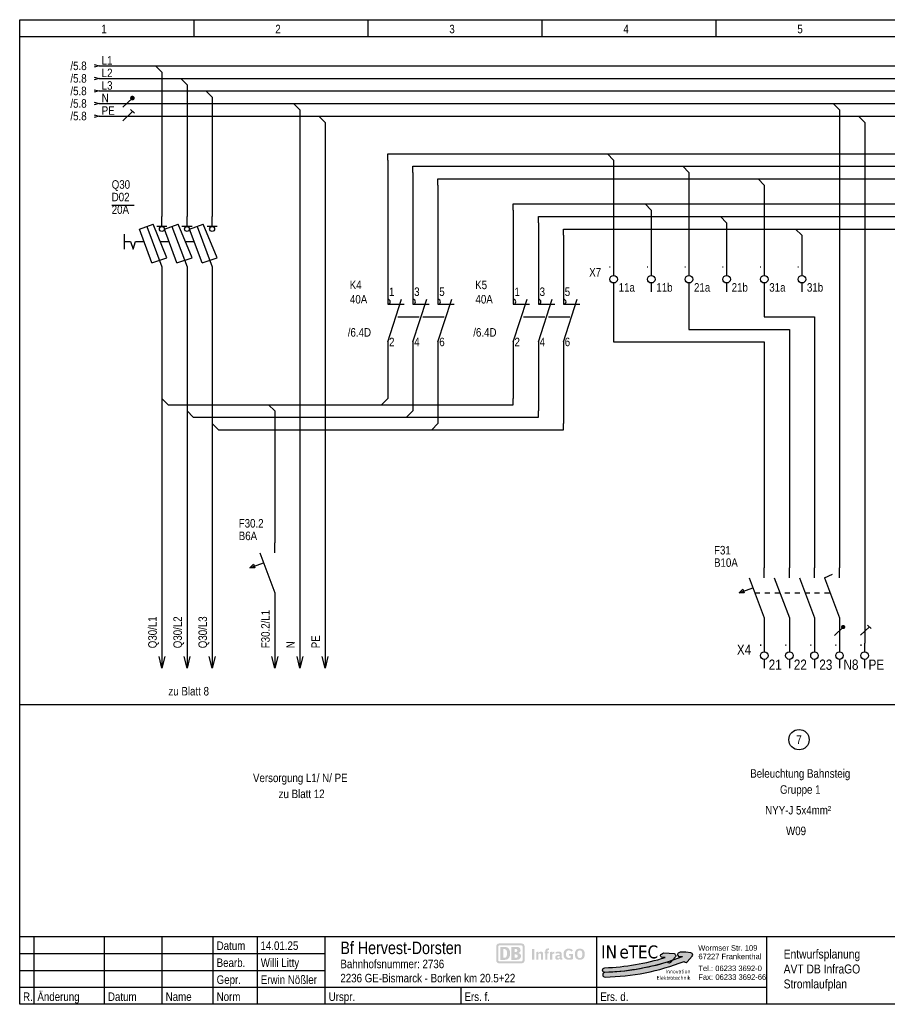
# Model space of a CAD drawing. Header units: millimetres. Extents: x 0 to 4233, y 0 to 198.
# Tile 8 of 18: x 1977 to 2151, y 0 to 198. Entities that reach past the tile are written whole.
import ezdxf
from ezdxf.enums import TextEntityAlignment as Align

# ---------------------------------------------------------------- set-up
doc = ezdxf.new("R2010")
doc.units = ezdxf.units.MM
for name, pattern in [('LONGDASH', [1.6, 1.2, -0.4]), ('Solid', [0]), ('Strich', [4, 3, -1]), ('Strich 2', [2, 1, -1])]:
    doc.linetypes.add(name, pattern=pattern)
for name, color, linetype in [('Elektro_neu_Text', 7, 'Continuous'), ('EPLGRAFIC', 7, 'Continuous'), ('EPLPLOTFRAME', 7, 'Continuous'), ('LAYER-01', 7, 'Continuous'), ('XYYY_00004---_Plankopf', 7, 'Continuous')]:
    doc.layers.add(name, color=color, linetype=linetype)
doc.layers.add('Standard', color=7, linetype='Continuous', true_color=0x000000)
doc.styles.add('AN', font='ARIALN.TTF')
doc.styles.add('Logo', font='tahoma.ttf')
doc.styles.add('Logo-fett', font='tahomabd.ttf')

# ---------------------------------------------------------------- blocks, each defined once
blk = doc.blocks.new('Logo Inetec')
for color, points in [(90, [(43.67, 12.55, 0.344615), (43.74, 13.78), (43.52, 14.09, 0.217244), (42.81, 14.52), (39.7, 14.86), (36.18, 14.99), (34.94, 14.24, 0.444088), (34.66, 12.78), (35.03, 12.29), (37.28, 12.18, -0.342215), (37.37, 12.1, -0.063568), (-0.16, 5.73, 0.983458), (-0.06, 2.84, 0.065458), (38.52, 9.23), (39.19, 8.78, 0.373877), (40.5, 8.96)]), (170, [(54.12, 12.99, 0.344615), (54.21, 14.22), (54, 14.53, 0.217244), (53.29, 14.97), (50.19, 15.35), (46.67, 15.53), (45.41, 14.78, 0.444088), (45.11, 13.33), (45.48, 12.84), (47.73, 12.7, -0.397051), (47.82, 12.6, -0.087945), (-0.06, 2.9, 0.983458), (0.01, 0, 0.089874), (48.96, 9.71), (49.6, 9.28, 0.373877), (50.9, 9.44)])]:
    blk.add_hatch(color=color).paths.add_polyline_path(points)
at = {"color": 90}
blk.add_lwpolyline([(37.38, 12.09, 0.397051), (37.28, 12.18), (35.03, 12.29), (34.66, 12.78, -0.444088), (34.94, 14.24), (36.18, 14.99), (39.7, 14.86), (42.81, 14.52, -0.217244), (43.52, 14.09), (43.74, 13.78, -0.344615), (43.67, 12.55), (40.5, 8.96, -0.373877), (39.19, 8.78), (38.52, 9.23, -0.065458), (-0.06, 2.84, -0.983458), (-0.16, 5.73, 0.063568), (37.37, 12.1)], format="xyb", dxfattribs=at)
at = {"color": 170}
blk.add_lwpolyline([(47.82, 12.6, -0.087945), (-0.06, 2.9, 0.983458), (0.01, 0, 0.089874), (48.96, 9.71), (49.6, 9.28, 0.373877), (50.9, 9.44), (54.12, 12.99, 0.344615), (54.21, 14.22), (54, 14.53, 0.217244), (53.29, 14.97), (50.19, 15.35), (46.67, 15.53), (45.41, 14.78, 0.444088), (45.11, 13.33), (45.48, 12.84), (47.73, 12.7, -0.397051)], format="xyb", close=True, dxfattribs=at)
at = {"style": 'Logo'}
for s, p in [('IN', (-2.42, 11.6)), ('TEC', (14.64, 11.6))]:
    blk.add_text(s, height=8, dxfattribs=at).set_placement(p)
at = {"lineweight": 0, "style": 'AN', "width": 1.1}
for s, p in [('Wormser Str. 109', (57.77, 16.36)), ('67227 Frankenthal', (57.9, 11.09)), ('Tel.:', (57.84, 3.71)), ('06233 3692-0', (68.34, 3.71)), ('Fax:', (57.79, -1.72)), ('06233 3692-66', (68.42, -1.72))]:
    blk.add_text(s, height=3.4, dxfattribs=at).set_placement(p)
at = {"color": 20, "style": 'Logo'}
blk.add_text('e', height=8, dxfattribs=at).set_placement((8.93, 11.6))
at = {"style": 'Logo-fett'}
for s, p in [('Elektrotechnik', (52.94, -1.64)), ('Elektrotechnik', (52.94, -1.64)), ('Innovation', (52.94, 2.27)), ('Innovation', (52.94, 2.27))]:
    blk.add_text(s, height=2.36, dxfattribs=at).set_placement(p, align=Align.RIGHT)

msp = doc.modelspace()

# ---------------------------------------------------------------- hatches: boundary and pattern name
at = {"layer": 'XYYY_00004---_Plankopf'}
h = msp.add_hatch(color=10, dxfattribs=at)
edge = h.paths.add_edge_path()
edge.add_spline(control_points=[(2077.61, 12.21), (2077.61, 12.21), (2073.07, 12.21), (2073.07, 12.21), (2072.75, 12.21), (2072.49, 11.96), (2072.49, 11.64), (2072.49, 11.64), (2072.49, 8.8), (2072.49, 8.8), (2072.49, 8.49), (2072.75, 8.23), (2073.07, 8.23), (2073.07, 8.23), (2077.61, 8.23), (2077.61, 8.23), (2077.92, 8.23), (2078.18, 8.49), (2078.18, 8.8), (2078.18, 8.8), (2078.18, 11.64), (2078.18, 11.64), (2078.18, 11.96), (2077.92, 12.21), (2077.61, 12.21)], knot_values=[0, 0, 0, 0, 1, 1, 1, 2, 2, 2, 3, 3, 3, 4, 4, 4, 5, 5, 5, 6, 6, 6, 7, 7, 7, 8, 8, 8, 8], degree=3, periodic=0)
edge = h.paths.add_edge_path(flags=17)
edge.add_spline(control_points=[(2077.76, 8.8), (2077.76, 8.71), (2077.7, 8.64), (2077.61, 8.64), (2077.61, 8.64), (2073.07, 8.64), (2073.07, 8.64), (2072.98, 8.64), (2072.91, 8.71), (2072.91, 8.8), (2072.91, 8.8), (2072.91, 11.64), (2072.91, 11.64), (2072.91, 11.73), (2072.98, 11.81), (2073.07, 11.81), (2073.07, 11.81), (2077.61, 11.81), (2077.61, 11.81), (2077.7, 11.81), (2077.76, 11.73), (2077.76, 11.64), (2077.76, 11.64), (2077.76, 8.8), (2077.76, 8.8)], knot_values=[0, 0, 0, 0, 1, 1, 1, 2, 2, 2, 3, 3, 3, 4, 4, 4, 5, 5, 5, 6, 6, 6, 7, 7, 7, 8, 8, 8, 8], degree=3, periodic=0)
edge = h.paths.add_edge_path(flags=16)
edge.add_spline(control_points=[(2074.23, 8.92), (2074.23, 8.92), (2073.28, 8.92), (2073.28, 8.92), (2073.28, 8.92), (2073.28, 11.52), (2073.28, 11.52), (2073.28, 11.52), (2074.23, 11.52), (2074.23, 11.52), (2074.91, 11.52), (2075.27, 11.1), (2075.27, 10.23), (2075.27, 9.48), (2075.03, 8.93), (2074.23, 8.92)], knot_values=[0, 0, 0, 0, 1, 1, 1, 2, 2, 2, 3, 3, 3, 4, 4, 4, 5, 5, 5, 5], degree=3, periodic=0)
edge = h.paths.add_edge_path(flags=0)
edge.add_spline(control_points=[(2074.65, 10.18), (2074.65, 10.7), (2074.59, 11.11), (2074.03, 11.11), (2074.03, 11.11), (2073.9, 11.11), (2073.9, 11.11), (2073.9, 11.11), (2073.9, 9.34), (2073.9, 9.34), (2073.9, 9.34), (2074.12, 9.34), (2074.12, 9.34), (2074.46, 9.34), (2074.65, 9.61), (2074.65, 10.18)], knot_values=[0, 0, 0, 0, 1, 1, 1, 2, 2, 2, 3, 3, 3, 4, 4, 4, 5, 5, 5, 5], degree=3, periodic=0)
edge = h.paths.add_edge_path(flags=16)
edge.add_spline(control_points=[(2076.55, 8.92), (2076.55, 8.92), (2075.54, 8.92), (2075.54, 8.92), (2075.54, 8.92), (2075.54, 11.52), (2075.54, 11.52), (2075.54, 11.52), (2076.6, 11.52), (2076.6, 11.52), (2077.1, 11.52), (2077.37, 11.32), (2077.37, 10.83), (2077.37, 10.58), (2077.16, 10.4), (2076.93, 10.28), (2077.25, 10.19), (2077.47, 10), (2077.47, 9.67), (2077.47, 9.14), (2077.02, 8.92), (2076.55, 8.92)], knot_values=[0, 0, 0, 0, 1, 1, 1, 2, 2, 2, 3, 3, 3, 4, 4, 4, 5, 5, 5, 6, 6, 6, 7, 7, 7, 7], degree=3, periodic=0)
edge = h.paths.add_edge_path(flags=0)
edge.add_spline(control_points=[(2076.16, 10.49), (2076.16, 10.49), (2076.38, 10.49), (2076.38, 10.49), (2076.58, 10.49), (2076.73, 10.58), (2076.73, 10.81), (2076.73, 11.05), (2076.54, 11.12), (2076.34, 11.12), (2076.34, 11.12), (2076.16, 11.12), (2076.16, 11.12), (2076.16, 11.12), (2076.16, 10.49), (2076.16, 10.49)], knot_values=[0, 0, 0, 0, 1, 1, 1, 2, 2, 2, 3, 3, 3, 4, 4, 4, 5, 5, 5, 5], degree=3, periodic=0)
edge = h.paths.add_edge_path(flags=0)
edge.add_spline(control_points=[(2076.81, 9.69), (2076.81, 9.95), (2076.64, 10.01), (2076.39, 10.01), (2076.39, 10.01), (2076.16, 10.01), (2076.16, 10.01), (2076.16, 10.01), (2076.16, 9.34), (2076.16, 9.34), (2076.16, 9.34), (2076.39, 9.34), (2076.39, 9.34), (2076.61, 9.34), (2076.81, 9.41), (2076.81, 9.69)], knot_values=[0, 0, 0, 0, 1, 1, 1, 2, 2, 2, 3, 3, 3, 4, 4, 4, 5, 5, 5, 5], degree=3, periodic=0)
h = msp.add_hatch(color=256, dxfattribs=at)
h.dxf.hatch_style = 1
h.paths.add_polyline_path([(2090.19, 10.52), (2090.17, 10.6), (2090.14, 10.67), (2090.1, 10.74), (2090.07, 10.79), (2090.03, 10.84), (2089.99, 10.89), (2089.95, 10.93), (2089.91, 10.97), (2089.89, 10.98), (2089.86, 11), (2089.81, 11.03), (2089.76, 11.06), (2089.71, 11.09), (2089.65, 11.11), (2089.59, 11.13), (2089.53, 11.14), (2089.47, 11.16), (2089.4, 11.16), (2089.34, 11.17), (2089.27, 11.17), (2089.2, 11.17), (2089.14, 11.16), (2089.08, 11.16), (2089.02, 11.15), (2088.96, 11.13), (2088.9, 11.12), (2088.85, 11.1), (2088.8, 11.08), (2088.75, 11.05), (2088.71, 11.03), (2088.66, 11), (2088.62, 10.96), (2088.58, 10.93), (2088.54, 10.89), (2088.51, 10.85), (2088.47, 10.8), (2088.45, 10.77), (2088.44, 10.75), (2088.43, 10.74), (2088.42, 10.73), (2088.41, 10.7), (2088.41, 10.69), (2088.4, 10.69), (2088.4, 10.68), (2088.4, 10.68), (2088.39, 10.66), (2088.38, 10.64), (2088.37, 10.61), (2088.35, 10.57), (2088.34, 10.54), (2088.34, 10.52), (2088.33, 10.48), (2088.31, 10.44), (2088.3, 10.39), (2088.3, 10.34), (2088.29, 10.31), (2088.29, 10.28), (2088.29, 10.25), (2088.28, 10.23), (2088.28, 10.21), (2088.28, 10.18), (2088.28, 10.16), (2088.28, 10.16), (2088.28, 10.14), (2088.28, 10.12), (2088.28, 10.11), (2088.28, 10.11), (2088.28, 10.1), (2088.28, 10.07), (2088.28, 10.02), (2088.28, 9.97), (2088.28, 9.9), (2088.29, 9.84), (2088.29, 9.81), (2088.3, 9.77), (2088.3, 9.73), (2088.31, 9.71), (2088.31, 9.68), (2088.32, 9.64), (2088.32, 9.63), (2088.34, 9.59), (2088.35, 9.54), (2088.37, 9.5), (2088.39, 9.46), (2088.41, 9.42), (2088.42, 9.4), (2088.42, 9.4), (2088.43, 9.38), (2088.43, 9.37), (2088.46, 9.33), (2088.47, 9.32), (2088.47, 9.31), (2088.49, 9.29), (2088.5, 9.27), (2088.51, 9.26), (2088.53, 9.24), (2088.54, 9.22), (2088.58, 9.19), (2088.63, 9.15), (2088.67, 9.11), (2088.72, 9.08), (2088.77, 9.05), (2088.82, 9.03), (2088.88, 9), (2088.94, 8.99), (2089, 8.97), (2089.06, 8.96), (2089.13, 8.95), (2089.19, 8.94), (2089.26, 8.94), (2089.35, 8.95), (2089.43, 8.95), (2089.51, 8.97), (2089.59, 8.98), (2089.66, 9.01), (2089.73, 9.03), (2089.79, 9.07), (2089.85, 9.1), (2089.91, 9.15), (2089.97, 9.2), (2090.02, 9.26), (2090.07, 9.32), (2090.11, 9.39), (2090.15, 9.46), (2090.18, 9.54), (2090.19, 9.57), (2090.19, 9.59), (2090.2, 9.6), (2090.2, 9.61), (2090.2, 9.62), (2090.22, 9.66), (2090.23, 9.71), (2090.23, 9.74), (2090.23, 9.76), (2090.24, 9.78), (2090.24, 9.81), (2090.25, 9.88), (2090.25, 9.88), (2090.25, 9.88), (2090.25, 9.88), (2090.25, 9.89), (2090.25, 9.89), (2090.25, 9.9), (2090.25, 9.92), (2090.25, 9.93), (2090.25, 9.94), (2090.25, 9.99), (2090.26, 10.06), (2090.25, 10.16), (2090.25, 10.26), (2090.23, 10.35), (2090.22, 10.44)])
h.paths.add_polyline_path([(2088.81, 10.43), (2088.81, 10.45), (2088.81, 10.46), (2088.81, 10.47), (2088.82, 10.48), (2088.82, 10.49), (2088.83, 10.52), (2088.83, 10.52), (2088.83, 10.54), (2088.84, 10.54), (2088.84, 10.56), (2088.84, 10.57), (2088.85, 10.58), (2088.85, 10.59), (2088.86, 10.6), (2088.87, 10.61), (2088.89, 10.64), (2088.9, 10.66), (2088.92, 10.68), (2088.92, 10.69), (2088.94, 10.71), (2088.97, 10.73), (2088.98, 10.74), (2088.99, 10.74), (2089.01, 10.76), (2089.04, 10.77), (2089.07, 10.79), (2089.1, 10.8), (2089.13, 10.8), (2089.16, 10.81), (2089.19, 10.81), (2089.23, 10.82), (2089.27, 10.82), (2089.3, 10.82), (2089.34, 10.81), (2089.37, 10.81), (2089.4, 10.8), (2089.43, 10.8), (2089.46, 10.79), (2089.49, 10.77), (2089.52, 10.76), (2089.54, 10.74), (2089.57, 10.73), (2089.59, 10.71), (2089.6, 10.69), (2089.61, 10.69), (2089.62, 10.68), (2089.63, 10.66), (2089.65, 10.64), (2089.66, 10.61), (2089.67, 10.59), (2089.68, 10.59), (2089.68, 10.58), (2089.69, 10.57), (2089.69, 10.56), (2089.7, 10.54), (2089.7, 10.52), (2089.71, 10.49), (2089.72, 10.48), (2089.72, 10.47), (2089.72, 10.45), (2089.73, 10.43), (2089.73, 10.41), (2089.73, 10.39), (2089.74, 10.37), (2089.74, 10.36), (2089.74, 10.35), (2089.74, 10.31), (2089.75, 10.29), (2089.75, 10.28), (2089.75, 10.26), (2089.75, 10.25), (2089.75, 10.23), (2089.75, 10.22), (2089.75, 10.21), (2089.75, 10.19), (2089.75, 10.18), (2089.75, 10.16), (2089.75, 10.15), (2089.75, 10.14), (2089.75, 10.11), (2089.75, 10.1), (2089.75, 10.09), (2089.75, 10.07), (2089.75, 10.07), (2089.75, 10.05), (2089.75, 10.01), (2089.75, 9.97), (2089.75, 9.94), (2089.75, 9.92), (2089.75, 9.87), (2089.74, 9.83), (2089.74, 9.82), (2089.74, 9.79), (2089.74, 9.75), (2089.73, 9.71), (2089.72, 9.68), (2089.72, 9.65), (2089.71, 9.61), (2089.7, 9.59), (2089.69, 9.56), (2089.68, 9.53), (2089.67, 9.51), (2089.66, 9.49), (2089.64, 9.47), (2089.63, 9.46), (2089.62, 9.44), (2089.62, 9.43), (2089.61, 9.42), (2089.59, 9.41), (2089.57, 9.39), (2089.55, 9.37), (2089.52, 9.36), (2089.5, 9.34), (2089.47, 9.33), (2089.45, 9.32), (2089.42, 9.31), (2089.39, 9.31), (2089.36, 9.3), (2089.33, 9.3), (2089.3, 9.3), (2089.27, 9.3), (2089.23, 9.3), (2089.2, 9.3), (2089.17, 9.3), (2089.14, 9.31), (2089.11, 9.31), (2089.08, 9.32), (2089.06, 9.33), (2089.03, 9.34), (2089.01, 9.36), (2088.99, 9.37), (2088.97, 9.39), (2088.94, 9.41), (2088.92, 9.42), (2088.92, 9.43), (2088.91, 9.44), (2088.9, 9.46), (2088.89, 9.47), (2088.87, 9.49), (2088.86, 9.51), (2088.85, 9.53), (2088.84, 9.56), (2088.83, 9.59), (2088.82, 9.61), (2088.82, 9.65), (2088.81, 9.68), (2088.8, 9.71), (2088.8, 9.75), (2088.79, 9.79), (2088.79, 9.82), (2088.79, 9.83), (2088.78, 9.87), (2088.78, 9.92), (2088.78, 9.94), (2088.78, 9.97), (2088.78, 10.01), (2088.78, 10.05), (2088.78, 10.07), (2088.78, 10.07), (2088.78, 10.09), (2088.78, 10.1), (2088.78, 10.11), (2088.78, 10.14), (2088.78, 10.15), (2088.78, 10.16), (2088.78, 10.18), (2088.78, 10.19), (2088.78, 10.21), (2088.78, 10.22), (2088.78, 10.23), (2088.78, 10.25), (2088.78, 10.26), (2088.79, 10.28), (2088.79, 10.29), (2088.79, 10.31), (2088.79, 10.35), (2088.79, 10.36), (2088.8, 10.37), (2088.8, 10.39), (2088.8, 10.41), (2088.8, 10.42)], flags=16)
h.paths.add_polyline_path([(2087.9, 10.12), (2087.07, 10.12), (2087.07, 9.76), (2087.45, 9.76), (2087.45, 9.34), (2087.38, 9.33), (2087.31, 9.32), (2087.23, 9.31), (2087.15, 9.31), (2087.09, 9.31), (2087.04, 9.31), (2086.99, 9.32), (2086.94, 9.33), (2086.92, 9.33), (2086.89, 9.34), (2086.85, 9.36), (2086.81, 9.37), (2086.77, 9.39), (2086.73, 9.42), (2086.7, 9.44), (2086.67, 9.47), (2086.64, 9.5), (2086.61, 9.54), (2086.59, 9.57), (2086.57, 9.61), (2086.56, 9.65), (2086.54, 9.69), (2086.53, 9.73), (2086.52, 9.78), (2086.52, 9.83), (2086.51, 9.89), (2086.51, 9.94), (2086.5, 10), (2086.5, 10.06), (2086.5, 10.1), (2086.51, 10.22), (2086.52, 10.3), (2086.53, 10.35), (2086.54, 10.41), (2086.55, 10.46), (2086.56, 10.49), (2086.58, 10.54), (2086.59, 10.57), (2086.6, 10.58), (2086.61, 10.59), (2086.62, 10.61), (2086.64, 10.64), (2086.66, 10.66), (2086.68, 10.68), (2086.71, 10.7), (2086.73, 10.72), (2086.76, 10.74), (2086.78, 10.76), (2086.81, 10.77), (2086.84, 10.78), (2086.87, 10.79), (2086.9, 10.8), (2086.94, 10.81), (2086.97, 10.81), (2087, 10.82), (2087.04, 10.82), (2087.08, 10.82), (2087.14, 10.82), (2087.19, 10.81), (2087.25, 10.8), (2087.3, 10.79), (2087.34, 10.77), (2087.39, 10.75), (2087.43, 10.72), (2087.46, 10.69), (2087.48, 10.68), (2087.48, 10.67), (2087.49, 10.67), (2087.51, 10.65), (2087.54, 10.61), (2087.56, 10.57), (2087.57, 10.56), (2087.57, 10.55), (2087.88, 10.81), (2087.84, 10.85), (2087.81, 10.89), (2087.77, 10.93), (2087.73, 10.97), (2087.69, 11), (2087.64, 11.03), (2087.59, 11.06), (2087.54, 11.08), (2087.49, 11.1), (2087.44, 11.12), (2087.38, 11.14), (2087.32, 11.15), (2087.25, 11.16), (2087.19, 11.17), (2087.12, 11.17), (2087.05, 11.17), (2086.98, 11.17), (2086.91, 11.17), (2086.85, 11.16), (2086.78, 11.15), (2086.72, 11.14), (2086.66, 11.12), (2086.61, 11.1), (2086.55, 11.08), (2086.51, 11.06), (2086.47, 11.04), (2086.43, 11.02), (2086.4, 11), (2086.37, 10.97), (2086.33, 10.94), (2086.3, 10.91), (2086.27, 10.89), (2086.27, 10.88), (2086.26, 10.87), (2086.24, 10.86), (2086.24, 10.85), (2086.24, 10.85), (2086.23, 10.83), (2086.22, 10.82), (2086.21, 10.81), (2086.19, 10.79), (2086.18, 10.78), (2086.17, 10.75), (2086.15, 10.73), (2086.14, 10.71), (2086.13, 10.68), (2086.12, 10.68), (2086.12, 10.67), (2086.1, 10.63), (2086.08, 10.59), (2086.07, 10.56), (2086.06, 10.52), (2086.05, 10.48), (2086.04, 10.45), (2086.03, 10.39), (2086.02, 10.35), (2086.02, 10.3), (2086.01, 10.19), (2086, 10.08), (2086, 10.07), (2086.01, 9.89), (2086.02, 9.79), (2086.03, 9.71), (2086.04, 9.63), (2086.06, 9.57), (2086.09, 9.5), (2086.12, 9.44), (2086.15, 9.39), (2086.18, 9.33), (2086.22, 9.28), (2086.26, 9.24), (2086.32, 9.19), (2086.32, 9.18), (2086.33, 9.18), (2086.35, 9.16), (2086.36, 9.16), (2086.36, 9.15), (2086.37, 9.15), (2086.38, 9.14), (2086.38, 9.14), (2086.4, 9.13), (2086.41, 9.12), (2086.43, 9.11), (2086.45, 9.1), (2086.48, 9.08), (2086.52, 9.06), (2086.56, 9.05), (2086.57, 9.04), (2086.6, 9.03), (2086.62, 9.02), (2086.65, 9.01), (2086.69, 9), (2086.71, 9), (2086.73, 8.99), (2086.78, 8.98), (2086.83, 8.97), (2086.88, 8.96), (2086.93, 8.96), (2086.98, 8.95), (2087.03, 8.95), (2087.09, 8.95), (2087.14, 8.95), (2087.24, 8.95), (2087.33, 8.95), (2087.43, 8.97), (2087.53, 8.98), (2087.62, 9), (2087.72, 9.03), (2087.81, 9.06), (2087.9, 9.09)])
h.paths.add_polyline_path([(2085.63, 10.01), (2085.63, 10.08), (2085.63, 10.14), (2085.62, 10.2), (2085.6, 10.25), (2085.58, 10.31), (2085.56, 10.35), (2085.54, 10.39), (2085.51, 10.43), (2085.49, 10.45), (2085.47, 10.47), (2085.44, 10.49), (2085.42, 10.5), (2085.39, 10.52), (2085.37, 10.53), (2085.34, 10.54), (2085.31, 10.55), (2085.27, 10.56), (2085.24, 10.57), (2085.2, 10.58), (2085.16, 10.58), (2085.12, 10.59), (2085.08, 10.59), (2085.04, 10.59), (2085, 10.59), (2084.93, 10.59), (2084.86, 10.59), (2084.79, 10.58), (2084.72, 10.57), (2084.65, 10.55), (2084.59, 10.53), (2084.52, 10.51), (2084.45, 10.49), (2084.45, 10.14), (2084.47, 10.15), (2084.51, 10.16), (2084.54, 10.17), (2084.6, 10.19), (2084.62, 10.19), (2084.64, 10.2), (2084.72, 10.22), (2084.8, 10.23), (2084.87, 10.24), (2084.94, 10.24), (2084.98, 10.24), (2085.01, 10.24), (2085.04, 10.23), (2085.06, 10.23), (2085.09, 10.22), (2085.11, 10.21), (2085.13, 10.2), (2085.14, 10.18), (2085.16, 10.17), (2085.17, 10.15), (2085.18, 10.13), (2085.18, 10.11), (2085.19, 10.08), (2085.19, 10.06), (2085.19, 10.03), (2085.2, 10), (2085.2, 9.93), (2085.16, 9.93), (2085.11, 9.92), (2085.03, 9.92), (2084.95, 9.91), (2084.86, 9.9), (2084.83, 9.9), (2084.81, 9.9), (2084.78, 9.89), (2084.76, 9.89), (2084.74, 9.88), (2084.72, 9.88), (2084.68, 9.87), (2084.64, 9.86), (2084.6, 9.84), (2084.57, 9.83), (2084.54, 9.81), (2084.51, 9.79), (2084.48, 9.77), (2084.46, 9.75), (2084.43, 9.71), (2084.41, 9.68), (2084.39, 9.64), (2084.38, 9.6), (2084.36, 9.56), (2084.36, 9.51), (2084.35, 9.46), (2084.35, 9.41), (2084.35, 9.36), (2084.36, 9.31), (2084.36, 9.27), (2084.37, 9.22), (2084.39, 9.18), (2084.4, 9.15), (2084.42, 9.11), (2084.45, 9.08), (2084.48, 9.05), (2084.51, 9.02), (2084.55, 9), (2084.59, 8.98), (2084.63, 8.97), (2084.68, 8.96), (2084.73, 8.95), (2084.78, 8.95), (2084.81, 8.95), (2084.85, 8.95), (2084.88, 8.96), (2084.91, 8.96), (2084.94, 8.97), (2084.97, 8.98), (2085, 8.99), (2085.02, 9.01), (2085.05, 9.02), (2085.08, 9.04), (2085.1, 9.06), (2085.13, 9.08), (2085.15, 9.11), (2085.17, 9.13), (2085.2, 9.16), (2085.22, 9.19), (2085.23, 9.17), (2085.24, 9.15), (2085.25, 9.13), (2085.26, 9.11), (2085.27, 9.09), (2085.28, 9.07), (2085.29, 9.06), (2085.31, 9.05), (2085.33, 9.03), (2085.36, 9.01), (2085.38, 9), (2085.41, 8.99), (2085.45, 8.98), (2085.48, 8.97), (2085.51, 8.97), (2085.55, 8.97), (2085.58, 8.97), (2085.61, 8.97), (2085.64, 8.97), (2085.67, 8.98), (2085.7, 8.98), (2085.73, 8.99), (2085.75, 9), (2085.78, 9.01), (2085.78, 9.29), (2085.75, 9.29), (2085.73, 9.29), (2085.71, 9.29), (2085.69, 9.29), (2085.67, 9.3), (2085.66, 9.32), (2085.65, 9.33), (2085.64, 9.35), (2085.64, 9.37), (2085.63, 9.4)])
h.paths.add_polyline_path([(2084.78, 9.49), (2084.78, 9.49), (2084.78, 9.5)], flags=0)
h.paths.add_polyline_path([(2085.2, 9.36), (2085.16, 9.34), (2085.13, 9.31), (2085.1, 9.29), (2085.07, 9.27), (2085.04, 9.26), (2085.01, 9.25), (2084.98, 9.25), (2084.95, 9.24), (2084.93, 9.24), (2084.91, 9.25), (2084.89, 9.25), (2084.88, 9.26), (2084.86, 9.26), (2084.85, 9.27), (2084.83, 9.28), (2084.82, 9.29), (2084.81, 9.3), (2084.8, 9.32), (2084.8, 9.34), (2084.79, 9.36), (2084.79, 9.38), (2084.78, 9.4), (2084.78, 9.43), (2084.78, 9.46), (2084.78, 9.49), (2084.78, 9.49), (2084.78, 9.49), (2084.78, 9.49), (2084.78, 9.49), (2084.78, 9.49), (2084.78, 9.51), (2084.79, 9.53), (2084.79, 9.55), (2084.8, 9.57), (2084.81, 9.58), (2084.82, 9.59), (2084.84, 9.6), (2084.85, 9.61), (2084.87, 9.62), (2084.89, 9.63), (2084.91, 9.64), (2084.93, 9.64), (2084.95, 9.64), (2084.99, 9.65), (2085.02, 9.65), (2085.05, 9.66), (2085.06, 9.66), (2085.09, 9.66), (2085.11, 9.66), (2085.15, 9.67), (2085.2, 9.67)], flags=16)
h.paths.add_polyline_path([(2083.73, 10.08), (2083.76, 10.09), (2083.79, 10.1), (2083.81, 10.11), (2083.84, 10.12), (2083.89, 10.13), (2083.91, 10.14), (2083.95, 10.15), (2083.97, 10.15), (2084, 10.16), (2084.03, 10.16), (2084.05, 10.17), (2084.09, 10.17), (2084.11, 10.17), (2084.16, 10.18), (2084.16, 10.58), (2084.13, 10.58), (2084.1, 10.57), (2084.07, 10.56), (2084.04, 10.55), (2084.01, 10.54), (2083.98, 10.52), (2083.95, 10.51), (2083.92, 10.49), (2083.9, 10.47), (2083.88, 10.45), (2083.85, 10.43), (2083.83, 10.4), (2083.8, 10.37), (2083.77, 10.33), (2083.73, 10.29), (2083.73, 10.59), (2083.64, 10.59), (2083.61, 10.57), (2083.58, 10.56), (2083.54, 10.54), (2083.5, 10.53), (2083.48, 10.52), (2083.46, 10.52), (2083.45, 10.52), (2083.44, 10.51), (2083.43, 10.51), (2083.41, 10.51), (2083.35, 10.5), (2083.29, 10.5), (2083.29, 8.99), (2083.73, 8.99)])
h.paths.add_polyline_path([(2083.02, 10.55), (2082.77, 10.55), (2082.77, 10.67), (2082.77, 10.71), (2082.77, 10.74), (2082.78, 10.76), (2082.78, 10.78), (2082.8, 10.82), (2082.81, 10.84), (2082.83, 10.85), (2082.85, 10.87), (2082.86, 10.88), (2082.88, 10.89), (2082.91, 10.89), (2082.93, 10.9), (2082.96, 10.9), (2083.01, 10.89), (2083.05, 10.89), (2083.05, 11.21), (2082.88, 11.21), (2082.82, 11.2), (2082.75, 11.2), (2082.7, 11.19), (2082.64, 11.17), (2082.59, 11.15), (2082.55, 11.12), (2082.51, 11.09), (2082.47, 11.06), (2082.44, 11.02), (2082.41, 10.98), (2082.39, 10.93), (2082.37, 10.87), (2082.35, 10.82), (2082.34, 10.75), (2082.34, 10.71), (2082.34, 10.69), (2082.34, 10.66), (2082.33, 10.62), (2082.33, 10.55), (2082.18, 10.55), (2082.18, 10.24), (2082.33, 10.24), (2082.33, 8.99), (2082.77, 8.99), (2082.77, 10.23), (2083.02, 10.23)])
h.paths.add_polyline_path([(2081.89, 10.24), (2081.88, 10.28), (2081.87, 10.32), (2081.86, 10.36), (2081.84, 10.39), (2081.82, 10.42), (2081.8, 10.46), (2081.76, 10.49), (2081.73, 10.52), (2081.69, 10.54), (2081.65, 10.56), (2081.6, 10.57), (2081.55, 10.58), (2081.53, 10.58), (2081.49, 10.58), (2081.46, 10.58), (2081.42, 10.58), (2081.39, 10.57), (2081.35, 10.57), (2081.32, 10.56), (2081.29, 10.55), (2081.25, 10.53), (2081.22, 10.52), (2081.16, 10.49), (2081.11, 10.45), (2081.06, 10.41), (2081.02, 10.38), (2080.99, 10.35), (2080.96, 10.32), (2080.96, 10.59), (2080.86, 10.59), (2080.85, 10.58), (2080.84, 10.57), (2080.81, 10.56), (2080.79, 10.55), (2080.77, 10.54), (2080.75, 10.53), (2080.73, 10.53), (2080.72, 10.52), (2080.69, 10.52), (2080.68, 10.52), (2080.66, 10.51), (2080.63, 10.51), (2080.58, 10.5), (2080.52, 10.5), (2080.52, 8.99), (2080.96, 8.99), (2080.96, 10.12), (2081, 10.14), (2081.04, 10.16), (2081.07, 10.17), (2081.12, 10.2), (2081.17, 10.21), (2081.22, 10.22), (2081.27, 10.22), (2081.29, 10.22), (2081.31, 10.22), (2081.33, 10.21), (2081.35, 10.21), (2081.37, 10.2), (2081.38, 10.19), (2081.4, 10.18), (2081.41, 10.17), (2081.42, 10.15), (2081.43, 10.14), (2081.44, 10.12), (2081.45, 10.1), (2081.45, 10.08), (2081.46, 10.06), (2081.46, 10.04), (2081.46, 10.01), (2081.46, 8.99), (2081.9, 8.99), (2081.9, 10.11), (2081.9, 10.15), (2081.9, 10.2)])
h.paths.add_polyline_path([(2080.14, 11.13), (2079.66, 11.13), (2079.66, 8.99), (2080.14, 8.99)])

# ---------------------------------------------------------------- linework, layer by layer
at = {"layer": 'Elektro_neu_Text', "color": 10}
msp.add_circle((2133.27, 53.13), 2.04, dxfattribs=at)
at = {"layer": 'EPLPLOTFRAME', "color": 3}
for p, q in [((2011.75, 197.67), (2011.75, 194.27)), ((2046.69, 197.67), (2046.69, 194.27)), ((2081.62, 197.67), (2081.62, 194.27)), ((2116.56, 197.67), (2116.56, 194.27)), ((1976.82, 194.27), (2256.29, 194.27)), ((1976.82, 13.63), (2256.29, 13.63)), ((1979.7, 0), (1979.7, 13.63)), ((1993.86, 0), (1993.86, 13.63)), ((2005.45, 0), (2005.45, 13.63)), ((2015.67, 0), (2015.67, 13.63)), ((2024.54, 0), (2024.54, 13.63)), ((2038.17, 0), (2038.17, 13.63)), ((2092.7, 0), (2092.7, 13.63)), ((2126.78, 0), (2126.78, 13.63)), ((1976.82, 10.22), (2038.17, 10.22)), ((1976.82, 6.82), (2038.17, 6.82)), ((1976.82, 3.41), (2126.78, 3.41)), ((2065.43, 0), (2065.43, 3.41))]:
    msp.add_line(p, q, dxfattribs=at)
msp.add_lwpolyline([(1976.82, 0), (1976.82, 197.67), (2256.29, 197.67), (2256.29, 0), (1976.82, 0)], close=True, dxfattribs=at)
at = {"layer": 'LAYER-01', "color": 10, "linetype": 'Solid'}
for p, q in [((1992.77, 188.4), (2004.11, 188.4)), ((2006.63, 188.4), (2227.07, 188.4)), ((1992.77, 185.88), (2009.15, 185.88)), ((2005.37, 187.14), (2005.37, 158.17)), ((2011.67, 185.88), (2227.07, 185.88)), ((2010.41, 184.62), (2010.41, 158.17)), ((1992.77, 183.36), (2014.19, 183.36)), ((2015.45, 182.1), (2015.45, 158.17)), ((2016.71, 183.36), (2227.07, 183.36)), ((1992.77, 180.84), (2031.82, 180.84)), ((2031.82, 180.84), (2140.15, 180.84)), ((2142.67, 180.84), (2203.13, 180.84)), ((1992.77, 178.32), (2036.86, 178.32)), ((2033.08, 179.58), (2033.08, 67.47)), ((2036.86, 178.32), (2145.19, 178.32)), ((2141.41, 179.58), (2141.41, 87.63)), ((2147.71, 178.32), (2208.17, 178.32)), ((2038.12, 177.06), (2038.12, 67.47)), ((2146.45, 177.06), (2146.45, 72.51)), ((2051.98, 170.76), (2094.8, 170.76)), ((2097.32, 170.76), (2157.79, 170.76)), ((2050.72, 169.5), (2050.72, 143.05)), ((2057.02, 168.24), (2109.92, 168.24)), ((2096.06, 169.5), (2096.06, 148.09)), ((2112.44, 168.24), (2172.9, 168.24)), ((2055.76, 166.98), (2055.76, 143.05)), ((2111.18, 166.98), (2111.18, 148.09)), ((2060.79, 164.46), (2060.79, 143.05)), ((2062.05, 165.72), (2125.04, 165.72)), ((2126.3, 164.46), (2126.3, 148.09)), ((2127.55, 165.72), (2188.02, 165.72)), ((2077.17, 160.69), (2102.36, 160.69)), ((2104.88, 160.69), (2165.34, 160.69)), ((2075.91, 159.43), (2075.91, 143.05)), ((2082.21, 158.17), (2117.48, 158.17)), ((2103.62, 159.43), (2103.62, 148.09)), ((2120, 158.17), (2180.46, 158.17)), ((2080.95, 156.91), (2080.95, 143.05)), ((2118.74, 156.91), (2118.74, 148.09)), ((2085.99, 154.39), (2085.99, 143.05)), ((2087.25, 155.65), (2132.59, 155.65)), ((2133.85, 154.39), (2133.85, 148.09)), ((2135.11, 155.65), (2195.58, 155.65)), ((2005.37, 148.09), (2005.37, 67.47)), ((2010.41, 148.09), (2010.41, 67.47)), ((2015.45, 148.09), (2015.45, 67.47)), ((2096.06, 143.05), (2096.06, 134.23)), ((2111.18, 143.05), (2111.18, 136.75)), ((2126.3, 143.05), (2126.3, 139.27)), ((2052.73, 138.01), (2057.02, 138.01)), ((2057.77, 138.01), (2062.05, 138.01)), ((2077.93, 138.01), (2082.21, 138.01)), ((2082.96, 138.01), (2087.25, 138.01)), ((2127.55, 138.01), (2135.11, 138.01)), ((2136.37, 136.75), (2136.37, 87.63)), ((2112.44, 135.49), (2130.07, 135.49)), ((2050.72, 132.97), (2050.72, 121.64)), ((2055.76, 132.97), (2055.76, 119.12)), ((2060.79, 132.97), (2060.79, 116.6)), ((2075.91, 132.97), (2075.91, 121.64)), ((2080.95, 132.97), (2080.95, 119.12)), ((2085.99, 132.97), (2085.99, 116.6)), ((2097.32, 132.97), (2125.04, 132.97)), ((2131.33, 134.23), (2131.33, 87.63)), ((2126.3, 131.71), (2126.3, 87.63)), ((2006.63, 120.38), (2026.78, 120.38)), ((2026.78, 120.38), (2049.46, 120.38)), ((2028.04, 119.12), (2028.04, 92.67)), ((2051.98, 120.38), (2074.65, 120.38)), ((2011.67, 117.86), (2054.5, 117.86)), ((2057.02, 117.86), (2079.69, 117.86)), ((2016.71, 115.34), (2059.53, 115.34)), ((2062.05, 115.34), (2084.73, 115.34)), ((2028.04, 82.59), (2028.04, 67.47))]:
    msp.add_line(p, q, dxfattribs=at)
at = {"layer": 'LAYER-01', "color": 10}
for p, q in [((1999.45, 181.95), (1997.51, 180.09)), ((1999.47, 181.94), (1997.53, 180.08)), ((1999.45, 179.25), (1997.51, 177.4)), ((1999.47, 179.25), (1997.53, 177.39)), ((1999.06, 179.62), (1999.84, 178.88)), ((1999.08, 179.62), (1999.86, 178.88)), ((2126.3, 85.61), (2126.3, 87.63)), ((2131.33, 85.61), (2131.33, 87.63)), ((2136.37, 85.61), (2136.37, 87.63)), ((2141.4, 85.61), (2141.4, 87.63)), ((2123.27, 85.61), (2126.3, 77.56)), ((2128.31, 85.61), (2131.33, 77.56)), ((2133.35, 85.61), (2136.37, 77.56)), ((2138.38, 85.61), (2139.98, 86.37)), ((2138.38, 85.61), (2141.4, 77.56)), ((2121.26, 82.59), (2124.03, 83.6)), ((2142.14, 75.74), (2140.37, 74.05)), ((2147.39, 75.81), (2145.61, 74.11)), ((2147.03, 76.15), (2147.74, 75.47)), ((2126.3, 72.52), (2126.3, 70.76)), ((2131.33, 72.52), (2131.33, 70.76)), ((2136.37, 72.52), (2136.37, 70.76)), ((2141.4, 72.52), (2141.4, 70.76)), ((2146.44, 72.52), (2146.44, 70.76)), ((2126.3, 69.25), (2126.3, 67.49)), ((2131.33, 69.25), (2131.33, 67.49)), ((2136.37, 69.25), (2136.37, 67.49)), ((2141.4, 69.25), (2141.4, 67.49)), ((2146.44, 69.25), (2146.44, 67.49))]:
    msp.add_line(p, q, dxfattribs=at)
at = {"layer": 'LAYER-01', "color": 10, "linetype": 'Strich 2'}
msp.add_line((2124.41, 82.59), (2139.51, 82.59), dxfattribs=at)
at = {"layer": 'LAYER-01', "color": 0}
msp.add_line((1976.82, 60.22), (2256.29, 60.22), dxfattribs=at)
at = {"layer": 'LAYER-01', "color": 10}
for points, const_width in [([(1999.22, 181.99, 1), (1999.68, 181.9, 1)], 0.461), ([(2141.93, 75.78, 1), (2142.35, 75.7, 1)], 0.421)]:
    msp.add_lwpolyline(points, format="xyb", close=True, dxfattribs=dict(at, const_width=const_width))
for points in [[(2126.3, 98.4), (2126.3, 87.63)], [(2131.33, 98.4), (2131.33, 87.63)], [(2136.37, 98.4), (2136.37, 87.63)], [(2141.4, 98.4), (2141.4, 87.63)], [(2121.26, 82.59), (2122.02, 83.35), (2122.27, 82.59), (2121.26, 82.59)], [(2126.3, 77.56), (2126.3, 72.52)], [(2131.33, 77.56), (2131.33, 72.52)], [(2136.37, 77.56), (2136.37, 72.52)]]:
    msp.add_lwpolyline(points, dxfattribs=at)
at = {"layer": 'LAYER-01', "color": 10, "linetype": 'LONGDASH', "ltscale": 5}
msp.add_lwpolyline([(2141.4, 77.56), (2141.4, 72.52)], dxfattribs=at)
at = {"layer": 'LAYER-01', "color": 10}
for centre in [(2126.3, 70), (2131.33, 70), (2136.37, 70), (2141.4, 70), (2146.44, 70)]:
    msp.add_circle(centre, 0.755, dxfattribs=at)
for start, end in [(169.1227, 349.1227), (349.1227, 169.1227)]:
    msp.add_arc((1999.47, 181.94), 0.23, start, end, dxfattribs=at)
at = {"layer": 'Standard', "color": 10}
for p, q in [((1995.29, 160.43), (1999.83, 160.43)), ((2005.37, 156.15), (2005.37, 158.17)), ((2010.41, 156.15), (2010.41, 158.17)), ((2015.45, 156.15), (2015.45, 158.17)), ((2000.84, 155.65), (2003.61, 156.65)), ((2006.38, 149.85), (2003.61, 156.65)), ((2005.87, 155.65), (2008.65, 156.65)), ((2011.42, 149.85), (2008.65, 156.65)), ((2010.91, 155.65), (2013.68, 156.65)), ((2016.46, 149.85), (2013.68, 156.65)), ((1997.81, 154.64), (1997.81, 151.62)), ((2003.36, 148.85), (2000.84, 155.65)), ((2002.35, 156.15), (2005.37, 148.09)), ((2006.38, 156.15), (2004.36, 156.15)), ((2008.39, 148.85), (2005.87, 155.65)), ((2007.39, 156.15), (2010.41, 148.09)), ((2011.42, 156.15), (2009.4, 156.15)), ((2013.43, 148.85), (2010.91, 155.65)), ((2012.42, 156.15), (2015.45, 148.09)), ((2016.46, 156.15), (2014.44, 156.15)), ((2003.36, 148.85), (2006.38, 149.85)), ((2008.39, 148.85), (2011.42, 149.85)), ((2013.43, 148.85), (2016.46, 149.85)), ((2096.06, 148.09), (2096.06, 146.33)), ((2103.62, 148.09), (2103.62, 146.33)), ((2111.18, 148.09), (2111.18, 146.33)), ((2118.74, 148.09), (2118.74, 146.33)), ((2126.3, 148.09), (2126.3, 146.33)), ((2133.85, 148.09), (2133.85, 146.33)), ((2096.06, 144.81), (2096.06, 143.05)), ((2103.62, 144.81), (2103.62, 143.05)), ((2111.18, 144.81), (2111.18, 143.05)), ((2118.74, 144.81), (2118.74, 143.05)), ((2126.3, 144.81), (2126.3, 143.05)), ((2133.85, 144.81), (2133.85, 143.05)), ((2050.72, 143.05), (2050.72, 140.53)), ((2055.76, 143.05), (2055.76, 140.53)), ((2060.79, 143.05), (2060.79, 140.53)), ((2075.91, 143.05), (2075.91, 140.53)), ((2080.95, 143.05), (2080.95, 140.53)), ((2085.99, 143.05), (2085.99, 140.53)), ((2050.72, 132.97), (2053.49, 141.54)), ((2050.72, 140.53), (2053.99, 140.53)), ((2055.76, 132.97), (2058.53, 141.54)), ((2055.76, 140.53), (2059.03, 140.53)), ((2060.79, 132.97), (2063.57, 141.54)), ((2060.79, 140.53), (2064.07, 140.53)), ((2075.91, 132.97), (2078.68, 141.54)), ((2075.91, 140.53), (2079.19, 140.53)), ((2080.95, 132.97), (2083.72, 141.54)), ((2080.95, 140.53), (2084.22, 140.53)), ((2085.99, 132.97), (2088.76, 141.54)), ((2085.99, 140.53), (2089.26, 140.53)), ((2028.04, 90.65), (2028.04, 92.67)), ((2025.02, 90.65), (2028.04, 82.59)), ((2023.01, 87.63), (2025.78, 88.63))]:
    msp.add_line(p, q, dxfattribs=at)
at = {"layer": 'Standard', "color": 10, "linetype": 'Strich'}
for p, q in [((2005.12, 153.13), (2006.88, 153.13)), ((2010.16, 153.13), (2011.92, 153.13))]:
    msp.add_line(p, q, dxfattribs=at)
at = {"layer": 'Standard', "color": 10}
for points in [[(1991.77, 188.65), (1992.77, 188.4), (1991.77, 188.15)], [(2005.37, 187.14), (2004.11, 188.4), (2005.37, 188.4), (2006.63, 188.4)], [(1991.77, 186.13), (1992.77, 185.88), (1991.77, 185.63)], [(2010.41, 184.62), (2009.15, 185.88), (2010.41, 185.88), (2011.67, 185.88)], [(1991.77, 183.61), (1992.77, 183.36), (1991.77, 183.11)], [(2015.45, 182.1), (2014.19, 183.36), (2015.45, 183.36), (2016.71, 183.36)], [(1991.77, 181.09), (1992.77, 180.84), (1991.77, 180.59)], [(2033.08, 179.58), (2031.82, 180.84), (2033.08, 180.84), (2034.34, 180.84)], [(2141.41, 179.58), (2140.15, 180.84), (2141.41, 180.84), (2142.67, 180.84)], [(1991.77, 178.57), (1992.77, 178.32), (1991.77, 178.07)], [(2038.12, 177.06), (2036.86, 178.32), (2038.12, 178.32), (2039.38, 178.32)], [(2146.45, 177.06), (2145.19, 178.32), (2146.45, 178.32), (2147.71, 178.32)], [(2050.72, 169.5), (2050.72, 170.76), (2051.98, 170.76)], [(2096.06, 169.5), (2094.8, 170.76), (2096.06, 170.76), (2097.32, 170.76)], [(2055.76, 166.98), (2055.76, 168.24), (2057.02, 168.24)], [(2111.18, 166.98), (2109.92, 168.24), (2111.18, 168.24), (2112.44, 168.24)], [(2060.79, 164.46), (2060.79, 165.72), (2062.05, 165.72)], [(2126.3, 164.46), (2125.04, 165.72), (2126.3, 165.72), (2127.55, 165.72)], [(2075.91, 159.43), (2075.91, 160.69), (2077.17, 160.69)], [(2103.62, 159.43), (2102.36, 160.69), (2103.62, 160.69), (2104.88, 160.69)], [(2080.95, 156.91), (2080.95, 158.17), (2082.21, 158.17)], [(2118.74, 156.91), (2117.48, 158.17), (2118.74, 158.17), (2120, 158.17)], [(2085.99, 154.39), (2085.99, 155.65), (2087.25, 155.65)], [(2133.85, 154.39), (2132.59, 155.65), (2133.85, 155.65), (2135.11, 155.65)], [(2126.3, 139.27), (2126.3, 138.01), (2127.55, 138.01)], [(2111.18, 136.75), (2111.18, 135.49), (2112.44, 135.49)], [(2135.11, 138.01), (2136.37, 138.01), (2136.37, 136.75)], [(2130.07, 135.49), (2131.33, 135.49), (2131.33, 134.23)], [(2096.06, 134.23), (2096.06, 132.97), (2097.32, 132.97)], [(2125.04, 132.97), (2126.3, 132.97), (2126.3, 131.71)], [(2006.63, 120.38), (2005.37, 121.64), (2005.37, 119.12)], [(2050.72, 121.64), (2049.46, 120.38), (2051.98, 120.38)], [(2074.65, 120.38), (2075.91, 120.38), (2075.91, 121.64)], [(2011.67, 117.86), (2010.41, 119.12), (2010.41, 116.6)], [(2028.04, 119.12), (2026.78, 120.38), (2028.04, 120.38), (2029.3, 120.38)], [(2055.76, 119.12), (2054.5, 117.86), (2057.02, 117.86)], [(2079.69, 117.86), (2080.95, 117.86), (2080.95, 119.12)], [(2016.71, 115.34), (2015.45, 116.6), (2015.45, 114.08)], [(2060.79, 116.6), (2059.53, 115.34), (2062.05, 115.34)], [(2084.73, 115.34), (2085.99, 115.34), (2085.99, 116.6)], [(2023.01, 87.63), (2023.76, 88.38), (2024.01, 87.63), (2023.01, 87.63)], [(2005.95, 69.81), (2005.37, 67.47), (2004.79, 69.81)], [(2010.99, 69.81), (2010.41, 67.47), (2009.83, 69.81)], [(2016.03, 69.81), (2015.45, 67.47), (2014.86, 69.81)], [(2028.63, 69.81), (2028.04, 67.47), (2027.46, 69.81)], [(2033.67, 69.81), (2033.08, 67.47), (2032.5, 69.81)], [(2038.71, 69.81), (2038.12, 67.47), (2037.54, 69.81)]]:
    msp.add_lwpolyline(points, dxfattribs=at)
at = {"layer": 'Standard', "color": 10, "linetype": 'Strich'}
msp.add_lwpolyline([(1997.81, 153.13), (1999.07, 153.13), (1999.58, 151.62), (2000.08, 153.13), (2001.59, 153.13)], dxfattribs=at)
at = {"layer": 'Standard', "color": 10}
for centre, radius in [((2005.37, 155.65), 0.504), ((2010.41, 155.65), 0.504), ((2015.45, 155.65), 0.504), ((2096.06, 145.57), 0.756), ((2103.62, 145.57), 0.756), ((2111.18, 145.57), 0.756), ((2118.74, 145.57), 0.756), ((2126.3, 145.57), 0.756), ((2133.85, 145.57), 0.756)]:
    msp.add_circle(centre, radius, dxfattribs=at)
for centre in [(2050.72, 141.04), (2055.76, 141.04), (2060.79, 141.04), (2075.91, 141.04), (2080.95, 141.04), (2085.99, 141.04)]:
    msp.add_arc(centre, 0.504, 270, 90, dxfattribs=at)

# ---------------------------------------------------------------- block references
at = {"layer": 'EPLGRAFIC', "xscale": 0.3237763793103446, "yscale": 0.3237763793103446, "zscale": 0.3237763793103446}
msp.add_blockref('Logo Inetec', (2094.33, 5.47), dxfattribs=at)

# ---------------------------------------------------------------- texts
at = {"layer": 'Elektro_neu_Text', "color": 10, "style": 'AN'}
msp.add_text('7', height=1.7, dxfattribs=at).set_placement((2133.27, 53.13), align=Align.MIDDLE_CENTER)
at = {"layer": 'EPLPLOTFRAME', "color": 3, "style": 'AN'}
for s, p in [('1', (1994.29, 194.95)), ('2', (2029.22, 194.95)), ('3', (2064.16, 194.95)), ('4', (2099.09, 194.95)), ('5', (2134.02, 194.95))]:
    msp.add_text(s, height=1.7, dxfattribs=at).set_placement(p, align=Align.RIGHT)
for s, p in [('Datum', (2016.36, 10.91)), ('Bearb.', (2016.36, 7.5)), ('Gepr.', (2016.36, 4.09)), ('R.', (1977.5, 0.68)), ('Änderung', (1980.38, 0.68)), ('Datum', (1994.54, 0.68)), ('Name', (2006.13, 0.68)), ('Norm', (2016.36, 0.68)), ('Urspr.', (2038.85, 0.68)), ('Ers. f.', (2066.11, 0.68)), ('Ers. d.', (2093.38, 0.68))]:
    msp.add_text(s, height=1.704, dxfattribs=at).set_placement(p)
at = {"layer": 'EPLPLOTFRAME', "color": 2, "style": 'AN'}
for s, height, p in [('14.01.25', 1.704, (2025.16, 10.92)), ('Bf Hervest-Dorsten', 2.5, (2041.2, 10.09)), ('Willi Litty', 1.7041, (2025.22, 7.5)), ('Bahnhofsnummer: 2736', 1.7041, (2041.2, 7.25)), ('Erwin Nößler', 1.7041, (2025.22, 4.09)), ('2236 GE-Bismarck - Borken km 20.5+22', 1.7041, (2041.2, 4.41))]:
    msp.add_text(s, height=height, dxfattribs=at).set_placement(p)
at = {"layer": 'EPLPLOTFRAME', "color": 2, "insert": (2130.19, 6.82), "char_height": 1.8, "attachment_point": 4, "style": 'AN'}
msp.add_mtext('Entwurfsplanung\\PAVT DB InfraGO\\PStromlaufplan', dxfattribs=at)
at = {"layer": 'LAYER-01', "color": 10, "style": 'AN'}
for s, height, p in [('40A', 1.704, (2043.12, 140.7)), ('40A', 1.704, (2068.32, 140.7)), ('F31', 1.704, (2116.21, 90.32)), ('B10A', 1.704, (2116.21, 87.83)), ('X4', 2.058, (2120.79, 70.17)), ('.', 2.06, (2125.24, 71.94)), ('.', 2.06, (2130.28, 71.94)), ('.', 2.06, (2135.31, 71.94)), ('.', 2.06, (2140.35, 71.94)), ('.', 2.06, (2145.39, 71.94)), ('21', 2.058, (2127.18, 67.15)), ('22', 2.058, (2132.22, 67.15)), ('23', 2.058, (2137.34, 67.15)), ('N8', 2.058, (2142.19, 67.16)), ('PE', 2.058, (2147.22, 67.16))]:
    msp.add_text(s, height=height, dxfattribs=at).set_placement(p)
for s, height, p in [('zu Blatt 8', 1.704, (2010.75, 62.01)), ('Versorgung L1/ N/ PE ', 1.7041, (2033.42, 44.61)), ('Beleuchtung Bahnsteig', 1.7041, (2133.52, 45.49)), ('Gruppe 1', 1.704, (2133.52, 42.27)), ('zu Blatt 12', 1.7041, (2033.42, 41.4)), ('NYY-J 5x4mm²', 1.7041, (2133.1, 38.12)), ('W09', 1.704, (2132.67, 33.97))]:
    msp.add_text(s, height=height, dxfattribs=at).set_placement(p, align=Align.CENTER)
at = {"layer": 'Standard', "color": 10, "style": 'AN'}
for s, insert, char_height, attachment_point in [('L1', (1993.28, 190.36), 1.704, 1), ('/5.8', (1990.26, 188.4), 1.704, 6), ('L2', (1993.28, 187.84), 1.704, 1), ('/5.8', (1990.26, 185.88), 1.704, 6), ('/5.8', (1990.26, 183.36), 1.704, 6), ('L3', (1993.28, 185.32), 1.704, 1), ('/5.8', (1990.26, 180.84), 1.704, 6), ('N', (1993.28, 182.8), 1.7, 1), ('PE', (1993.28, 180.28), 1.704, 1), ('/5.8', (1990.26, 178.32), 1.704, 6), ('Q30', (1995.29, 165.44), 1.704, 1), ('D02', (1995.29, 162.92), 1.704, 1), ('20A', (1995.29, 160.4), 1.704, 1), ('X7', (2093.54, 147.81), 1.704, 3), ('.', (2095.56, 149.57), 1.7, 3), ('.', (2103.12, 149.57), 1.7, 3), ('.', (2110.68, 149.57), 1.7, 3), ('.', (2118.23, 149.57), 1.7, 3), ('.', (2125.79, 149.57), 1.7, 3), ('.', (2133.35, 149.57), 1.7, 3), ('K4', (2043.07, 145.29), 1.704, 1), ('K5', (2068.26, 145.29), 1.704, 1), ('11a', (2097.07, 144.78), 1.704, 1), ('11b', (2104.63, 144.78), 1.704, 1), ('21a', (2112.19, 144.78), 1.704, 1), ('21b', (2119.75, 144.78), 1.704, 1), ('31a', (2127.3, 144.78), 1.704, 1), ('31b', (2134.86, 144.78), 1.704, 1), ('1', (2050.97, 143.05), 1.7, 4), ('3', (2056.01, 143.05), 1.7, 4), ('5', (2061.05, 143.05), 1.7, 4), ('1', (2076.16, 143.05), 1.7, 4), ('3', (2081.2, 143.05), 1.7, 4), ('5', (2086.24, 143.05), 1.7, 4), ('/6.4D', (2047.35, 135.75), 1.704, 3), ('/6.4D', (2072.54, 135.75), 1.704, 3), ('2', (2050.97, 132.97), 1.7, 4), ('4', (2056.01, 132.97), 1.7, 4), ('6', (2061.05, 132.97), 1.7, 4), ('2', (2076.16, 132.97), 1.7, 4), ('4', (2081.2, 132.97), 1.7, 4), ('6', (2086.24, 132.97), 1.7, 4), ('F30.2', (2020.79, 97.42), 1.704, 1), ('B6A', (2020.79, 94.9), 1.704, 1)]:
    msp.add_mtext(s, dxfattribs=dict(at, insert=insert, char_height=char_height, attachment_point=attachment_point))
at = {"layer": 'Standard', "color": 10, "attachment_point": 1, "rotation": 90, "style": 'AN'}
for s, insert, char_height in [('Q30/L1', (2002.63, 71.48), 1.704), ('Q30/L2', (2007.67, 71.48), 1.704), ('Q30/L3', (2012.71, 71.48), 1.704), ('F30.2/L1', (2025.31, 71.48), 1.704), ('PE', (2035.38, 71.48), 1.704), ('N', (2030.34, 71.48), 1.7)]:
    msp.add_mtext(s, dxfattribs=dict(at, insert=insert, char_height=char_height))

doc.saveas('drawing.dxf')
